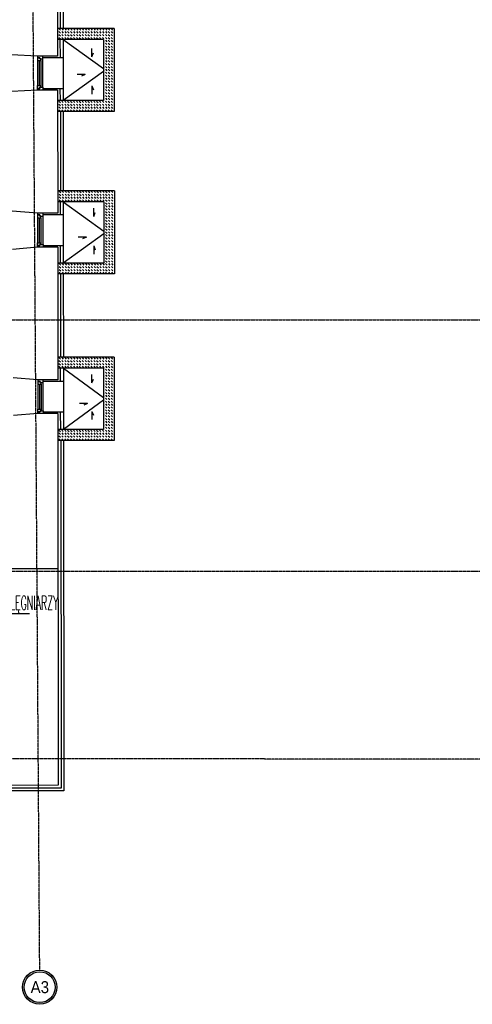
# Model space of a CAD drawing. Header units: inches. Extents: x -145354 to -97635, y 38777 to 78670.
# Tile 5 of 231: x -141844 to -141016, y 40369 to 42170. Entities that reach past the tile are written whole.
import ezdxf
from ezdxf.enums import TextEntityAlignment as Align

# ---------------------------------------------------------------- set-up
doc = ezdxf.new("R2010")
doc.units = ezdxf.units.IN
doc.header["$MEASUREMENT"] = 0
doc.linetypes.add('CENTER', pattern=[2, 1.25, -0.25, 0.25, -0.25])
doc.layers.get('0').update_dxf_attribs({"color": 101})
for name, color, linetype in [('beton_hatch', 145, 'Continuous'), ('Cieniutko', 8, 'Continuous'), ('E-OPIS_POM', 6, 'Continuous'), ('Ins-ppoz-opis', 240, 'Continuous'), ('Okn---okna', 5, 'Continuous'), ('Os-osie glowne', 8, 'CENTER'), ('Os-osie-opis', 8, 'Continuous'), ('Sc-cegla pelna', 32, 'Continuous'), ('Sc-izolacja term-obrys', 132, 'Continuous'), ('Sc-izolacja term-styropian', 151, 'STYROPIAN-KA'), ('studzienki_widok', 52, 'Continuous')]:
    doc.layers.add(name, color=color, linetype=linetype)
doc.styles.add('dwg_opis duży', font='ARIAL.TTF', dxfattribs={"width": 0.9})
doc.styles.add('KA wymiar', font='romans.shx', dxfattribs={"width": 0.6})
doc.linetypes.add('BATTING', pattern='A,0.0001,-0.1,[134,ltypeshp.shx,S=0.1,R=0,X=-0.1,Y=0],-0.2,[134,ltypeshp.shx,S=0.1,R=180,X=0.1,Y=0],-0.1', length=0.4001)
doc.linetypes.add('STYROPIAN-KA', pattern='A,0.0001,-0.1,[135,ltypeshp.shx,S=0.1,R=0,X=-0.1,Y=0],0,[135,ltypeshp.shx,S=0.1,R=180,X=0.1,Y=0],-0.1', length=0.2001)
doc.linetypes.add('ZIGZAG', pattern='A,0.00254,-5.08,[131,ltypeshp.shx,S=5.08,R=0,X=-5.08,Y=0],-10.16,[131,ltypeshp.shx,S=5.08,R=180,X=5.08,Y=0],-5.08', length=20.32254)

# ---------------------------------------------------------------- blocks, each defined once
blk = doc.blocks.new('pow')
for p, q in [((0, 0.523), (0, -0.523)), ((-1.075, 0), (1.78, 0))]:
    blk.add_line(p, q)
at = {"style": 'KA wymiar', "width": 0.6}
for s, height, p in [('2', 0.18, (-0.139, -0.27)), ('m', 0.21, (-0.333, -0.401))]:
    blk.add_text(s, height=height, dxfattribs=at).set_placement(p)
at = {"style": 'KA wymiar'}
for tag, width, p in [('01', 0.7, (-0.131, 0.084)), ('000.00', 0.6, (-0.364, -0.401))]:
    blk.add_attdef(tag, text='', height=0.3, dxfattribs=dict(at, width=width)).set_placement(p, align=Align.RIGHT)
blk.add_attdef('POMIESZCZENIE', (0.071, 0.084), '', height=0.3, dxfattribs=at)
at = {"style": 'KA wymiar', "width": 0.8}
blk.add_attdef('POSADZKA', (0.071, -0.401), '', height=0.3, dxfattribs=at)
blk = doc.blocks.new('ramiak62')
at = {"layer": 'Okn---okna'}
for p, q in [((10, 5), (10, 57)), ((0, 54), (0, 8)), ((3, 54), (3, 8)), ((6, 54), (6, 8))]:
    blk.add_line(p, q, dxfattribs=at)
for points in [[(10, 57), (10, 62), (0, 62), (0, 59), (4, 59), (4, 57)], [(6, 54), (6, 57), (4, 57), (4, 59), (0, 59), (0, 57), (0, 54)], [(6, 8), (6, 5), (4, 5), (4, 3), (0, 3), (0, 5), (0, 8)], [(10, 5), (10, 0), (0, 0), (0, 3), (4, 3), (4, 5)]]:
    blk.add_lwpolyline(points, close=True, dxfattribs=at)
blk = doc.blocks.new('_opis_osi_liczbowy')
blk.add_hatch(color=256).paths.add_polyline_path([(32, 32), (32, 28.8, -1), (32, -28.8), (32, -32, 1)])
for radius in [32, 28.8]:
    blk.add_circle((32, 0), radius)
at = {"style": 'dwg_opis duży', "width": 0.9}
blk.add_attdef('AXNAMEH', text='', height=22.4, rotation=90, dxfattribs=at).set_placement((32, 0), align=Align.MIDDLE_CENTER)
blk = doc.blocks.new('_vxkdjhgkljhkgjhk')
for q in [(14, 6), (30.2, 0)]:
    blk.add_line((0, 0), q)

msp = doc.modelspace()

# ---------------------------------------------------------------- hatches: boundary and pattern name
at = {"layer": 'beton_hatch'}
h = msp.add_hatch(dxfattribs=at)
h.set_pattern_fill('DASH', color=256, scale=30, angle=-45, style=0)
h.set_pattern_definition([(315, (0.899, -590.8706), (5.30330086, -1e-15), [3.75, -3.75])])
h.paths.add_polyline_path([(-141670.94, 42080.67), (-141690.94, 42080.67), (-141690.94, 42075.67), (-141670.94, 42075.67)])
h.paths.add_polyline_path([(-141774.79, 42154.17), (-141774.77, 42134.17), (-141690.94, 42134.17), (-141690.94, 42080.67), (-141670.94, 42080.67), (-141670.94, 42154.17)])
h.paths.add_polyline_path([(-141774.66, 42022.17), (-141774.64, 42002.17), (-141670.94, 42002.17), (-141670.94, 42075.67), (-141690.94, 42075.67), (-141690.94, 42022.17)])
h = msp.add_hatch(dxfattribs=at)
h.set_pattern_fill('DASH', color=256, scale=30, angle=-45, style=0)
h.set_pattern_definition([(315, (1.4733, -888.0454), (5.30330086, -1e-15), [3.75, -3.75])])
h.paths.add_polyline_path([(-141670.37, 41856.99), (-141774.5, 41856.99), (-141774.48, 41836.99), (-141690.37, 41836.99), (-141690.37, 41783.49), (-141670.37, 41783.49)])
h.paths.add_polyline_path([(-141670.37, 41778.49), (-141690.37, 41778.49), (-141690.37, 41724.99), (-141774.37, 41724.99), (-141774.35, 41704.99), (-141670.37, 41704.99)])
h.paths.add_polyline_path([(-141670.37, 41783.49), (-141690.37, 41783.49), (-141690.37, 41778.49), (-141670.37, 41778.49)])
h = msp.add_hatch(dxfattribs=at)
h.set_pattern_fill('DASH', color=256, scale=30, angle=-45, style=0)
h.set_pattern_definition([(315, (0.899, -1192.4936), (5.30330086, -1e-15), [3.75, -3.75])])
h.paths.add_polyline_path([(-141670.94, 41479.04), (-141690.94, 41479.04), (-141690.94, 41474.04), (-141670.94, 41474.04)])
h.paths.add_polyline_path([(-141774.2, 41552.54), (-141774.19, 41532.54), (-141690.94, 41532.54), (-141690.94, 41479.04), (-141670.94, 41479.04), (-141670.94, 41552.54)])
h.paths.add_polyline_path([(-141774.08, 41420.54), (-141774.06, 41400.54), (-141670.94, 41400.54), (-141670.94, 41474.04), (-141690.94, 41474.04), (-141690.94, 41420.54)])

# ---------------------------------------------------------------- linework, layer by layer
at = {"layer": 'Cieniutko'}
for p, q in [((-141764.77, 42134.17), (-141690.94, 42080.67)), ((-141690.94, 42075.67), (-141764.66, 42022.17)), ((-141764.48, 41836.99), (-141690.37, 41783.49)), ((-141690.37, 41778.49), (-141764.37, 41724.99)), ((-141764.19, 41532.54), (-141690.94, 41479.04)), ((-141690.94, 41474.04), (-141764.08, 41420.54))]:
    msp.add_line(p, q, dxfattribs=at)
at = {"layer": 'Ins-ppoz-opis', "linetype": 'ZIGZAG', "ltscale": 0.025}
msp.add_lwpolyline([(-141773.83, 41165.75), (-141928.85, 41165.75)], dxfattribs=at)
at = {"layer": 'Okn---okna'}
for p, q in [((-141764.74, 42100.48), (-141764.68, 42044.48)), ((-141764.46, 41812.99), (-141764.4, 41756.99)), ((-141764.16, 41508.59), (-141764.11, 41452.59))]:
    msp.add_line(p, q, dxfattribs=at)
at = {"layer": 'Os-osie glowne'}
for p, q in [((-141807.41, 40431.76), (-141835.81, 44583.07)), ((-138190.25, 40814.38), (-143378.77, 40819.86))]:
    msp.add_line(p, q, dxfattribs=at)
for points in [[(-143378.77, 41621.16), (-138190.25, 41621.16)], [(-143378.77, 41161.16), (-138190.25, 41161.16)]]:
    msp.add_lwpolyline(points, dxfattribs=at)
at = {"layer": 'Sc-cegla pelna'}
for p, q in [((-141774.11, 41449.59), (-141773.45, 40769.61)), ((-141773.45, 40769.61), (-142050.69, 40769.34))]:
    msp.add_line(p, q, dxfattribs=at)
for points in [[(-141774.98, 42348.01), (-141774.74, 42103.48)], [(-141774.74, 42103.48), (-141811.84, 42103.48), (-141811.84, 42103.48), (-141859.18, 42106.13)], [(-141774.68, 42041.48), (-141811.48, 42041.48), (-141811.48, 42041.48), (-141858.81, 42039.01)], [(-141774.68, 42041.48), (-141774.46, 41815.99)], [(-141774.46, 41815.99), (-141811.56, 41815.99), (-141811.56, 41815.99), (-141857.6, 41820.15)], [(-141774.4, 41753.99), (-141811.32, 41753.99), (-141811.32, 41753.99), (-141857.22, 41750.01)], [(-141774.4, 41753.99), (-141774.16, 41511.59)], [(-141774.16, 41511.59), (-141811.26, 41511.59), (-141811.26, 41511.59), (-141855.92, 41515.26)], [(-141774.11, 41449.59), (-141810.9, 41449.59), (-141810.9, 41449.59), (-141855.54, 41446.11)]]:
    msp.add_lwpolyline(points, dxfattribs=at)
at = {"layer": 'Sc-izolacja term-obrys'}
for points in [[(-141764.93, 42297.98), (-141764.79, 42154.17)], [(-141764.77, 42134.17), (-141764.74, 42100.48), (-141801.48, 42100.48)], [(-141801.48, 42044.48), (-141764.68, 42044.48), (-141764.66, 42022.17)], [(-141764.64, 42002.17), (-141764.5, 41856.99)], [(-141764.48, 41836.99), (-141764.46, 41812.99), (-141801.32, 41812.99)], [(-141801.32, 41756.99), (-141764.4, 41756.99), (-141764.37, 41724.99)], [(-141764.35, 41704.99), (-141764.2, 41552.54)], [(-141764.19, 41532.54), (-141764.16, 41508.59), (-141800.9, 41508.59)], [(-141800.9, 41452.59), (-141764.11, 41452.59), (-141764.08, 41420.54)], [(-141764.06, 41400.54), (-141763.44, 40759.62), (-142005.78, 40759.39)]]:
    msp.add_lwpolyline(points, dxfattribs=at)
at = {"layer": 'Sc-izolacja term-styropian', "linetype": 'BATTING', "ltscale": 0.25}
for p, q in [((-141769.73, 42101.25), (-141769.91, 42134.17)), ((-141769.67, 42022.17), (-141769.79, 42044.48)), ((-141769.45, 41813.76), (-141769.58, 41836.99)), ((-141769.34, 41724.99), (-141769.51, 41756.99)), ((-141769.15, 41509.37), (-141769.28, 41532.54)), ((-141769.04, 41420.54), (-141769.22, 41452.59))]:
    msp.add_line(p, q, dxfattribs=at)
for points in [[(-141769.93, 42297.98), (-141769.79, 42154.17)], [(-141769.64, 42002.17), (-141769.5, 41856.99)], [(-141769.35, 41704.99), (-141769.2, 41552.54)], [(-141769.06, 41400.54), (-141768.44, 40764.61), (-142005.78, 40764.39)]]:
    msp.add_lwpolyline(points, dxfattribs=at)
at = {"layer": 'studzienki_widok'}
for p, q in [((-141670.94, 42154.17), (-141774.79, 42154.17)), ((-141670.94, 42154.17), (-141670.94, 42002.17)), ((-141690.94, 42134.17), (-141774.77, 42134.17)), ((-141690.94, 42134.17), (-141690.94, 42022.17)), ((-141690.94, 42022.17), (-141774.66, 42022.17)), ((-141670.94, 42002.17), (-141774.64, 42002.17)), ((-141670.37, 41856.99), (-141774.5, 41856.99)), ((-141670.37, 41856.99), (-141670.37, 41704.99)), ((-141690.37, 41836.99), (-141774.48, 41836.99)), ((-141690.37, 41836.99), (-141690.37, 41724.99)), ((-141690.37, 41724.99), (-141774.37, 41724.99)), ((-141670.37, 41704.99), (-141774.35, 41704.99)), ((-141670.94, 41552.54), (-141774.2, 41552.54)), ((-141670.94, 41552.54), (-141670.94, 41400.54)), ((-141690.94, 41532.54), (-141774.19, 41532.54)), ((-141690.94, 41532.54), (-141690.94, 41420.54)), ((-141690.94, 41420.54), (-141774.08, 41420.54)), ((-141670.94, 41400.54), (-141774.06, 41400.54))]:
    msp.add_line(p, q, dxfattribs=at)

# ---------------------------------------------------------------- block references
at = {"layer": 'Cieniutko', "linetype": 'Continuous', "yscale": 0.5, "zscale": 0.5}
for p, xscale, rotation in [((-141712.13, 42102.39), -0.5, 270), ((-141724.09, 42069.65), 0.5, 180), ((-141712.13, 42048.94), 0.5, 270), ((-141708.74, 41810.22), -0.5, 270), ((-141721.98, 41772.47), 0.5, 180), ((-141708.74, 41756.38), 0.5, 270), ((-141712.13, 41505.77), -0.5, 270), ((-141719.84, 41468.02), 0.5, 180), ((-141712.13, 41453.61), 0.5, 270)]:
    msp.add_blockref('_vxkdjhgkljhkgjhk', p, dxfattribs=dict(at, xscale=xscale, rotation=rotation))
at = {"layer": 'E-OPIS_POM'}
ref = msp.add_blockref('pow', (-141976.57, 41083.68), dxfattribs=dict(at, xscale=84.375, yscale=84.375, zscale=84.375))
ref.add_attrib('000.00', '21,47', dxfattribs={"layer": '0', "height": 25.313, "style": 'KA wymiar', "width": 0.498194}).set_placement((-142021.1, 41049.85), align=Align.RIGHT)
ref.add_attrib('01', '2/01', dxfattribs={"layer": '0', "height": 25.313, "style": 'KA wymiar', "width": 0.498194}).set_placement((-141985.75, 41090.81), align=Align.RIGHT)
ref.add_attrib('POMIESZCZENIE', 'P.SOCJAL.PIELĘGNIARZY', (-141971.6, 41090.81), dxfattribs={"layer": '0', "height": 25.3125, "style": 'KA wymiar', "width": 0.498194})
ref.add_attrib('POSADZKA', 'gres   P21C', (-141971.6, 41049.85), dxfattribs={"layer": '0', "height": 25.3125, "style": 'KA wymiar', "width": 0.498194})
at = {"layer": 'Okn---okna'}
for p in [(-141811.48, 42041.48), (-141811.32, 41753.99), (-141810.9, 41449.59)]:
    msp.add_blockref('ramiak62', p, dxfattribs=at)
at = {"layer": 'Os-osie-opis'}
ref = msp.add_blockref('_opis_osi_liczbowy', (-141807.41, 40431.76), dxfattribs=dict(at, xscale=0.9799999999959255, yscale=0.9799999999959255, zscale=0.9799999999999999, rotation=270))
ref.add_attrib('AXNAMEH', 'A3', dxfattribs={"layer": '0', "height": 21.952, "style": 'dwg_opis duży', "width": 0.9}).set_placement((-141807.26, 40400.41), align=Align.MIDDLE_CENTER)

doc.saveas('drawing.dxf')
